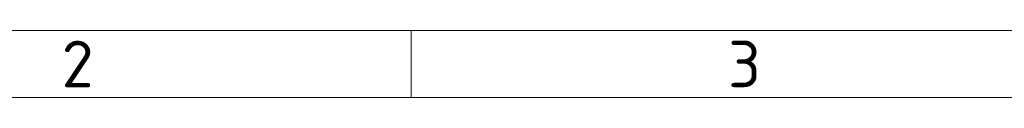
# Model space of a CAD drawing. Header units: millimetres. Extents: x 5 to 415, y 5 to 292.
# Tile 34 of 112: x 81 to 154, y 287 to 292. Entities that reach past the tile are written whole.
import ezdxf

# ---------------------------------------------------------------- set-up
doc = ezdxf.new("R2010")
doc.units = ezdxf.units.MM
doc.layers.add('Rahmen (ISO)', color=7, linetype='Continuous', lineweight=70)
doc.styles.add('Bezeichnungstext (ISO)', font='isocpeur.ttf')

# ---------------------------------------------------------------- blocks, each defined once
blk = doc.blocks.new('Ränder Basler-A3')
at = {"layer": 'Rahmen (ISO)', "color": 7, "lineweight": 18}
blk.add_line((5, 292), (415, 292), dxfattribs=at)
at = {"layer": 'Rahmen (ISO)', "color": 7, "linetype": 'Continuous', "lineweight": 18}
blk.add_line((110, 292), (110, 287), dxfattribs=at)
at = {"layer": 'Rahmen (ISO)', "lineweight": 18}
for p, q in [((60, 287), (110, 287)), ((110, 287), (160, 287))]:
    blk.add_line(p, q, dxfattribs=at)
at = {"layer": 'Rahmen (ISO)', "char_height": 3.5, "attachment_point": 5, "style": 'Bezeichnungstext (ISO)'}
for s, insert in [('\\fISOCPEUR|b0|i0;{\\H3.5000;2}', (85, 289.5)), ('\\fISOCPEUR|b0|i0;{\\H3.5000;3}', (135, 289.5))]:
    blk.add_mtext(s, dxfattribs=dict(at, insert=insert))

msp = doc.modelspace()

# ---------------------------------------------------------------- block references
msp.add_blockref('Ränder Basler-A3', (0, 0))

doc.saveas('drawing.dxf')
